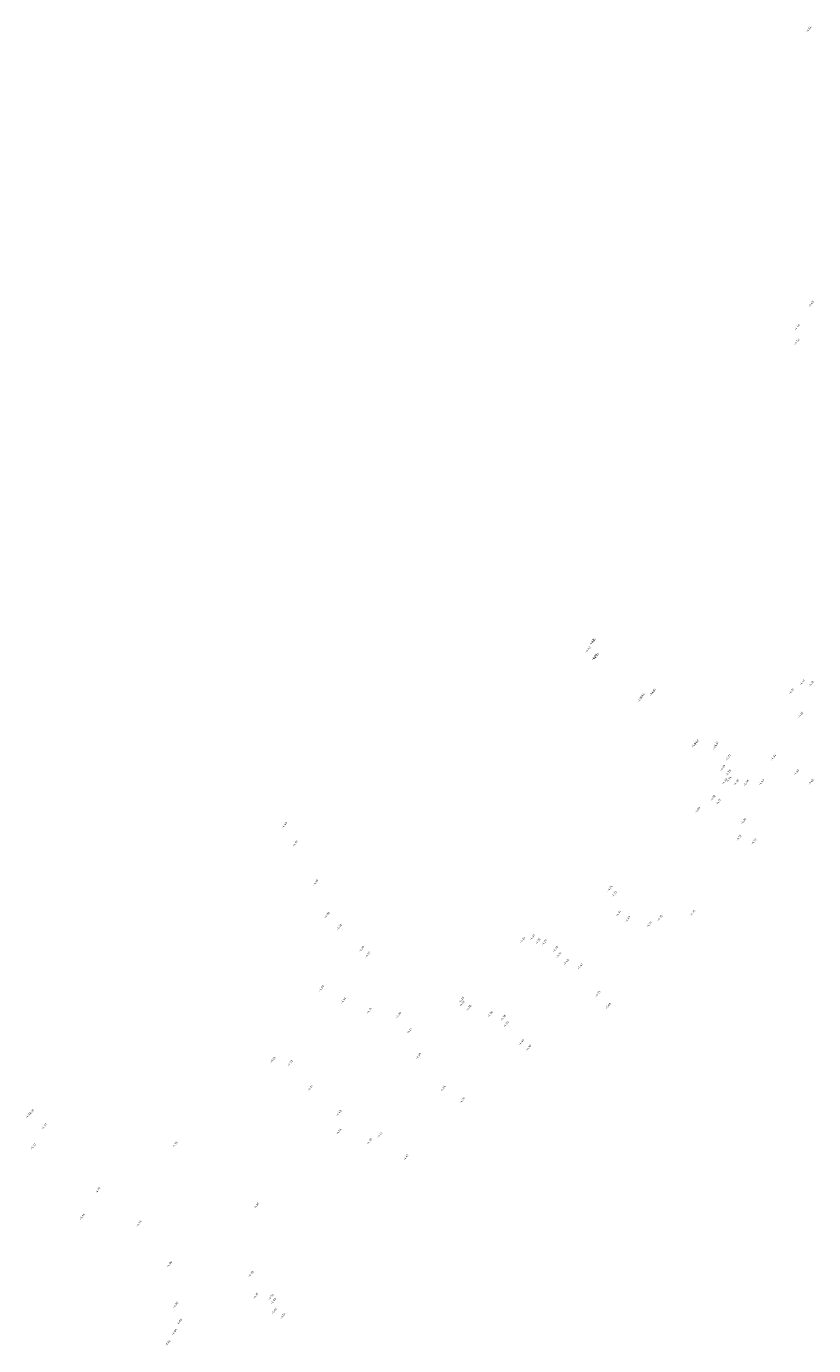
# Model space of a CAD drawing. Extents: x 107806 to 108294, y 478685 to 479420.
# Tile 1 of 13: x 107806 to 107997, y 478685 to 479005. Entities that reach past the tile are written whole.
import ezdxf
from ezdxf.enums import TextEntityAlignment as Align

# ---------------------------------------------------------------- set-up
doc = ezdxf.new("R2010")
doc.units = 0
doc.layers.add('B-XX-AL-HOOGTELABEL-S', color=252, linetype='CONTINUOUS', lineweight=25)
doc.styles.add('NLCS 00', font='isocpeur.ttf')

msp = doc.modelspace()

# ---------------------------------------------------------------- texts
at = {"layer": 'B-XX-AL-HOOGTELABEL-S', "style": 'NLCS 00'}
for s, p in [('-4.54', (107995.55, 479004.17)), ('-4.65', (107996.11, 478937.5)), ('-4.66', (107992.69, 478931.87)), ('-4.62', (107992.65, 478928.3)), ('-4.42', (107942.89, 478855.42)), ('-4.35', (107943.24, 478855.65)), ('-4.43', (107941.98, 478853.65)), ('-4.31', (107943.54, 478851.69)), ('-4.33', (107943.58, 478851.85)), ('-4.39', (107944.03, 478852.02)), ('-4.21', (107993.97, 478845.62)), ('-4.19', (107996.11, 478845.3)), ('-4.37', (107954.64, 478841.66)), ('-4.44', (107955.09, 478842.33)), ('-4.42', (107957.56, 478843.14)), ('-4.41', (107957.83, 478843.43)), ('-4.21', (107991.31, 478843.48)), ('-4.26', (107993.55, 478837.8)), ('-4.44', (107967.77, 478830.6)), ('-4.48', (107968.23, 478831.01)), ('-4.41', (107972.87, 478830.05)), ('-4.41', (107973.02, 478830.62)), ('-4.37', (107976.01, 478827.44)), ('-4.34', (107986.99, 478827.46)), ('-4.29', (107974.68, 478824.88)), ('-4.28', (107975.99, 478823.72)), ('-4.24', (107976.14, 478822.11)), ('-4.63', (107992.55, 478823.82)), ('-4.22', (107975.1, 478821.66)), ('-4.29', (107977.99, 478821.38)), ('-4.38', (107980.38, 478821.28)), ('-4.53', (107984.08, 478821.41)), ('-5.68', (107996.12, 478821.47)), ('-4.18', (107972.28, 478817.6)), ('-4.17', (107973.62, 478816.67)), ('-4.09', (107968.56, 478814.69)), ('-4.43', (107868.34, 478811)), ('-4.34', (107979.74, 478812.01)), ('-4.18', (107870.95, 478806.54)), ('-4.51', (107978.58, 478807.94)), ('-5.53', (107982.24, 478807.04)), ('-4.39', (107875.92, 478797.06)), ('-4.24', (107947.29, 478795.67)), ('-4.23', (107948.33, 478794.29)), ('-4.29', (107878.66, 478789.18)), ('-4.31', (107949.36, 478789.58)), ('-4.49', (107951.62, 478788.2)), ('-4.31', (107956.82, 478786.9)), ('-4.35', (107959.4, 478788.48)), ('-5.75', (107967.39, 478789.68)), ('-4.32', (107881.66, 478786.29)), ('-4.33', (107928.49, 478783.79)), ('-4.33', (107887.05, 478780.94)), ('-4.22', (107926.09, 478783.17)), ('-4.32', (107929.85, 478782.84)), ('-4.29', (107931.36, 478782.56)), ('-4.33', (107934.09, 478780.95)), ('-4.27', (107888.56, 478779.57)), ('-4.16', (107934.9, 478779.52)), ('-4.40', (107936.66, 478777.78)), ('-4.41', (107940.07, 478776.76)), ('-4.50', (107877.35, 478771.39)), ('-4.46', (107882.68, 478768.47)), ('-4.25', (107911.26, 478768.59)), ('-4.28', (107911.4, 478767.7)), ('-4.55', (107944.37, 478770.05)), ('-4.36', (107888.94, 478766.05)), ('-4.30', (107896.03, 478764.9)), ('-4.28', (107913.04, 478766.67)), ('-4.26', (107918.24, 478765.13)), ('-4.36', (107921.41, 478764.31)), ('-5.68', (107946.9, 478767.15)), ('-4.21', (107898.58, 478761.09)), ('-4.33', (107922.1, 478762.7)), ('-4.40', (107925.82, 478758.34)), ('-4.29', (107900.86, 478754.99)), ('-4.38', (107927.57, 478757.03)), ('-5.03', (107865.54, 478754.04)), ('-4.53', (107869.72, 478753.28)), ('-4.51', (107874.62, 478747.23)), ('-4.24', (107906.81, 478747.1)), ('-4.35', (107911.49, 478744.23)), ('-4.37', (107806.22, 478740.61)), ('-4.21', (107807.01, 478741.32)), ('-4.48', (107881.52, 478741.14)), ('-4.37', (107810.11, 478737.89)), ('-4.46', (107881.5, 478736.66)), ('-4.41', (107891.44, 478735.85)), ('-5.72', (107807.41, 478733.02)), ('-5.18', (107841.79, 478733.51)), ('-4.39', (107888.95, 478734.25)), ('-4.41', (107897.8, 478730.39)), ('-4.77', (107823.08, 478722.38)), ('-4.85', (107861.58, 478718.67)), ('-5.80', (107819.29, 478715.96)), ('-4.93', (107833, 478714.3)), ('-4.96', (107840.41, 478704.45)), ('-4.89', (107860.21, 478702.06)), ('-4.82', (107841.94, 478694.59)), ('-4.81', (107861.38, 478696.8)), ('-4.79', (107865.06, 478696.49)), ('-4.83', (107865.68, 478695.5)), ('-4.92', (107865.86, 478693.14)), ('-5.64', (107867.98, 478691.94)), ('-4.99', (107841.64, 478687.99)), ('-4.85', (107842.84, 478690.45)), ('-5.62', (107840.07, 478685.34))]:
    msp.add_text(s, height=0.5, rotation=50.9405, dxfattribs=at).set_placement(p, align=Align.CENTER)

doc.saveas('drawing.dxf')
